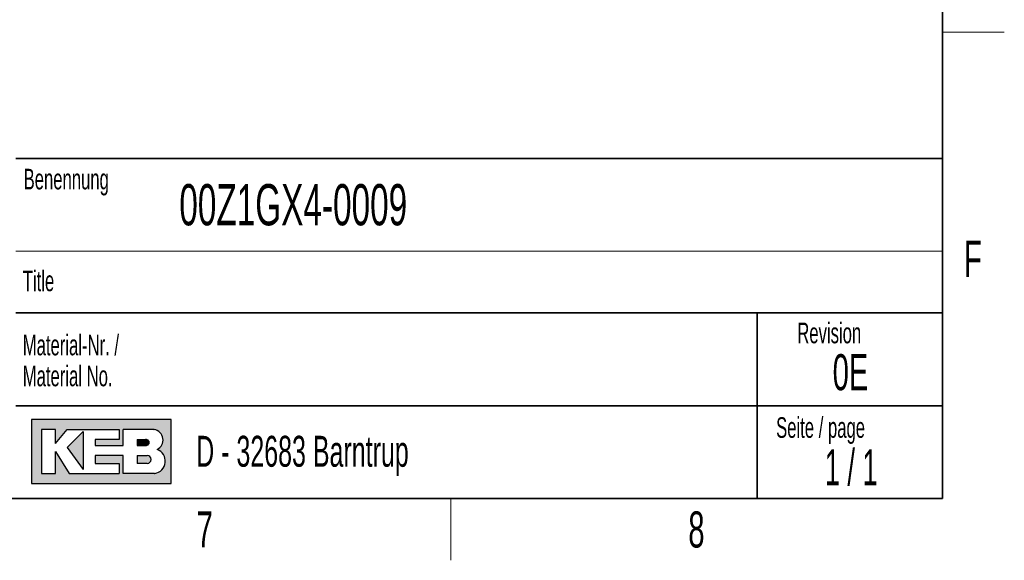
# Model space of a CAD drawing. Header units: millimetres. Extents: x 5 to 418, y 2 to 292.
# Tile 30 of 45: x 318 to 414, y 6 to 58. Entities that reach past the tile are written whole.
import ezdxf

# ---------------------------------------------------------------- set-up
doc = ezdxf.new("R2010")
doc.units = ezdxf.units.MM
doc.layers.add('SLD-0', color=7, linetype='Continuous')
doc.styles.add('SLDTEXTSTYLE0', font='TXT', dxfattribs={"width": 0.605})
doc.styles.add('SLDTEXTSTYLE1', font='TXT', dxfattribs={"width": 0.563})

msp = doc.modelspace()

# ---------------------------------------------------------------- hatches: boundary and pattern name
at = {"linetype": 'Continuous'}
h = msp.add_hatch(color=7, dxfattribs=at)
h.paths.add_polyline_path([(319.519086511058, 13.45626988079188), (333.083981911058, 13.45626988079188), (333.083981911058, 19.65736492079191), (319.519086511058, 19.65736492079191)], flags=0)
edge = h.paths.add_edge_path(flags=0)
edge.add_arc((331.3188604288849, 15.61738520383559), 1.20464082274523, -81.72003226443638, 70.1709600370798, ccw=False)
edge.add_line((331.4923410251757, 14.42530131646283), (331.480008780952, 14.42519098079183))
edge.add_line((331.480008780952, 14.42519098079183), (328.4331606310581, 14.42519098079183))
edge.add_line((328.4331606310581, 14.42519098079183), (328.4331606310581, 16.16924896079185))
edge.add_line((328.4331606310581, 16.16924896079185), (325.7201815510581, 16.16924896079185))
edge.add_line((325.7201815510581, 16.16924896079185), (325.7201815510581, 15.39411208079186))
edge.add_line((325.7201815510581, 15.39411208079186), (328.0455921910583, 15.39411208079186))
edge.add_line((328.0455921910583, 15.39411208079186), (328.0455921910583, 14.42519098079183))
edge.add_line((328.0455921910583, 14.42519098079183), (323.2009866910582, 14.42519098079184))
edge.add_line((323.2009866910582, 14.42519098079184), (321.8444971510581, 16.55681740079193))
edge.add_line((321.8444971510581, 16.55681740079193), (321.8444971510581, 14.42519098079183))
edge.add_line((321.8444971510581, 14.42519098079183), (320.4880076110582, 14.42519098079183))
edge.add_line((320.4880076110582, 14.42519098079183), (320.4880076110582, 18.68844382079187))
edge.add_line((320.4880076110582, 18.68844382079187), (321.8444971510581, 18.68844382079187))
edge.add_line((321.8444971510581, 18.68844382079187), (321.8444971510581, 17.33195428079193))
edge.add_line((321.8444971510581, 17.33195428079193), (323.0072024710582, 18.68844382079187))
edge.add_line((323.0072024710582, 18.68844382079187), (328.0455921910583, 18.68844382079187))
edge.add_line((328.0455921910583, 18.68844382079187), (328.0455921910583, 17.71952272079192))
edge.add_line((328.0455921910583, 17.71952272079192), (325.7201815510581, 17.71952272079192))
edge.add_line((325.7201815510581, 17.71952272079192), (325.7201815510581, 17.13817006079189))
edge.add_line((325.7201815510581, 17.13817006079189), (328.4331606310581, 17.13817006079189))
edge.add_line((328.4331606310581, 17.13817006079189), (328.4331606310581, 18.68844382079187))
edge.add_line((328.4331606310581, 18.68844382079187), (331.4242487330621, 18.68844382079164))
edge.add_line((331.4242487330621, 18.68844382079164), (331.4256482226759, 18.68844382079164))
edge.add_line((331.4256482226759, 18.68844382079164), (331.4259454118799, 18.68845828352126))
edge.add_arc((331.2860949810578, 17.67430640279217), 1.023749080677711, -64.45894120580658, 82.14849338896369, ccw=False)
msp.add_hatch(color=7, dxfattribs=at).paths.add_polyline_path([(324.5574762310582, 14.81275942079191), (324.557476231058, 18.49465960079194), (323.0072024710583, 16.94438584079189)], flags=0)
h = msp.add_hatch(color=7, dxfattribs=at)
edge = h.paths.add_edge_path(flags=0)
edge.add_line((329.7896501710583, 17.13817006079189), (330.6013652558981, 17.13817006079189))
edge.add_arc((330.6568434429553, 17.42884639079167), 0.2959232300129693, 259.1945394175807, 460.8054605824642)
edge.add_line((330.6013652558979, 17.71952272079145), (329.7896501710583, 17.71952272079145))
edge.add_line((329.7896501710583, 17.71952272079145), (329.7896501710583, 17.13817006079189))
h = msp.add_hatch(color=7, dxfattribs=at)
edge = h.paths.add_edge_path(flags=0)
edge.add_line((329.7896501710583, 15.39411208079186), (330.7588584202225, 15.39411208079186))
edge.add_arc((330.7588584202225, 15.78168052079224), 0.3875684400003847, 270.0000000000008, 450.0000000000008)
edge.add_line((330.7588584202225, 16.16924896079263), (330.7386620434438, 16.16924896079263))
edge.add_line((330.7386620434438, 16.16924896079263), (329.7896501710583, 16.16924896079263))
edge.add_line((329.7896501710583, 16.16924896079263), (329.7896501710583, 15.39411208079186))

# ---------------------------------------------------------------- linework, layer by layer
at = {"layer": 'SLD-0', "lineweight": 35}
for p, q in [((408, 12), (408, 282.5)), ((318, 45), (408, 45)), ((408, 45), (408, 12)), ((408, 30), (318, 30)), ((390, 12), (390, 30)), ((318, 21), (390, 21)), ((390, 21), (408, 21)), ((26, 12), (408, 12))]:
    msp.add_line(p, q, dxfattribs=at)
at = {"layer": 'SLD-0', "lineweight": 18}
for p, q in [((408, 57.25), (414, 57.25)), ((360.25, 6), (360.25, 12))]:
    msp.add_line(p, q, dxfattribs=at)
at = {"layer": 'SLD-0', "color": 7, "linetype": 'Continuous', "lineweight": 18}
msp.add_line((318, 36), (408, 36), dxfattribs=at)
at = {"layer": 'SLD-0', "linetype": 'Continuous'}
for p, q in [((333.0839819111, 19.6573649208), (319.5190865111, 19.6573649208)), ((319.5190865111, 19.6573649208), (319.5190865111, 13.4562698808)), ((333.0839819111, 13.4562698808), (333.0839819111, 19.6573649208)), ((321.8444971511, 18.6884438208), (320.4880076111, 18.6884438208)), ((320.4880076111, 18.6884438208), (320.4880076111, 14.4251909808)), ((321.8444971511, 17.3319542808), (323.0072024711, 18.6884438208)), ((321.8444971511, 17.3319542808), (321.8444971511, 18.6884438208)), ((323.0072024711, 18.6884438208), (328.0455921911, 18.6884438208)), ((324.5574762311, 18.4946596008), (323.0072024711, 16.9443858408)), ((324.5574762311, 18.4946596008), (324.5574762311, 14.8127594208)), ((328.0455921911, 18.6884438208), (328.0455921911, 17.7195227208)), ((331.4242487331, 18.6884438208), (328.4331606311, 18.6884438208)), ((328.4331606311, 17.1381700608), (328.4331606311, 18.6884438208)), ((331.4242487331, 18.6884438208), (331.4256482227, 18.6884438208)), ((331.4256482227, 18.6884438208), (331.4259454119, 18.6884582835)), ((325.7201815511, 17.7195227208), (325.7201815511, 17.1381700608)), ((328.0455921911, 17.7195227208), (325.7201815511, 17.7195227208)), ((329.7896501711, 17.7195227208), (330.6013652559, 17.7195227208)), ((329.7896501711, 17.7195227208), (329.7896501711, 17.1381700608)), ((321.8444971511, 14.4251909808), (321.8444971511, 16.5568174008)), ((321.8444971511, 16.5568174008), (323.2009866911, 14.4251909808)), ((323.0072024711, 16.9443858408), (324.5574762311, 14.8127594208)), ((325.7201815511, 17.1381700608), (328.4331606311, 17.1381700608)), ((329.7896501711, 17.1381700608), (330.6013652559, 17.1381700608)), ((325.7201815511, 16.1692489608), (325.7201815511, 15.3941120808)), ((328.4331606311, 16.1692489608), (325.7201815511, 16.1692489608)), ((325.7201815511, 15.3941120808), (328.0455921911, 15.3941120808)), ((328.0455921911, 15.3941120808), (328.0455921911, 14.4251909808)), ((328.4331606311, 14.4251909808), (328.4331606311, 16.1692489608)), ((329.7896501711, 16.1692489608), (330.7588584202, 16.1692489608)), ((329.7896501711, 16.1692489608), (329.7896501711, 15.3941120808)), ((330.7588584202, 15.3941120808), (329.7896501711, 15.3941120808)), ((330.7386620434, 16.1692489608), (330.7588584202, 16.1692489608)), ((320.4880076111, 14.4251909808), (321.8444971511, 14.4251909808)), ((323.2009866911, 14.4251909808), (328.0455921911, 14.4251909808)), ((331.480008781, 14.4251909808), (328.4331606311, 14.4251909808)), ((331.480008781, 14.4251909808), (331.4923410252, 14.4253013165)), ((319.5190865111, 13.4562698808), (333.0839819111, 13.4562698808))]:
    msp.add_line(p, q, dxfattribs=at)
at = {"layer": 'SLD-0'}
for p, q in [((331.4242487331, 18.6884438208), (331.4256482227, 18.6884438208)), ((331.4256482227, 18.6884438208), (331.4259454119, 18.6884582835)), ((331.480008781, 14.4251909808), (331.4923410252, 14.4253013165))]:
    msp.add_line(p, q, dxfattribs=at)
at = {"layer": 'SLD-0', "color": 7, "linetype": 'Continuous', "lineweight": 35}
msp.add_line((408, 12), (318, 12), dxfattribs=at)
at = {"layer": 'SLD-0', "linetype": 'Continuous'}
for centre, radius, start, end in [((331.2860949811, 17.6743064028), 1.023749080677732, 295.5410587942, 82.148493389), ((330.656843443, 17.4288463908), 0.2959232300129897, 259.1945394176, 100.8054605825), ((331.3188604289, 15.6173852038), 1.204640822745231, 278.2799677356, 70.1709600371), ((330.7588584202, 15.7816805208), 0.3875684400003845, 270, 90)]:
    msp.add_arc(centre, radius, start, end, dxfattribs=at)

# ---------------------------------------------------------------- texts
at = {"layer": 'SLD-0'}
for s, insert, char_height, attachment_point, style in [('Benennung', (318.7636716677, 43.9908879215), 2, 1, 'SLDTEXTSTYLE0'), ('00Z1GX4-0009', (333.8826865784, 42.5045188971), 4, 1, 'SLDTEXTSTYLE0'), ('F', (410.9536166, 37.0010772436), 3.5, 2, 'SLDTEXTSTYLE0'), ('Title', (318.6797653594, 34.1107265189), 2, 1, 'SLDTEXTSTYLE0'), ('Revision', (393.8965220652, 29.0591225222), 2, 1, 'SLDTEXTSTYLE0'), ('Material-Nr. /', (318.6797653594, 27.8878268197), 2, 1, 'SLDTEXTSTYLE0'), ('0E', (399.0632315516, 26.0023621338), 3.5, 2, 'SLDTEXTSTYLE0'), ('Material No.', (318.6797653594, 24.8878267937), 2, 1, 'SLDTEXTSTYLE0'), ('Seite / page', (391.8390568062, 19.8830679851), 2, 1, 'SLDTEXTSTYLE0'), ('D - 32683 Barntrup', (335.5202035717, 18.0786992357), 3, 1, 'SLDTEXTSTYLE0'), ('1 / 1', (399.1297679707, 16.7706515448), 3.5, 2, 'SLDTEXTSTYLE1'), ('7', (336.3527123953, 10.7429955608), 3.5, 2, 'SLDTEXTSTYLE0'), ('8', (384.1027123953, 10.7429955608), 3.5, 2, 'SLDTEXTSTYLE0')]:
    msp.add_mtext(s, dxfattribs=dict(at, insert=insert, char_height=char_height, attachment_point=attachment_point, style=style))

doc.saveas('drawing.dxf')
